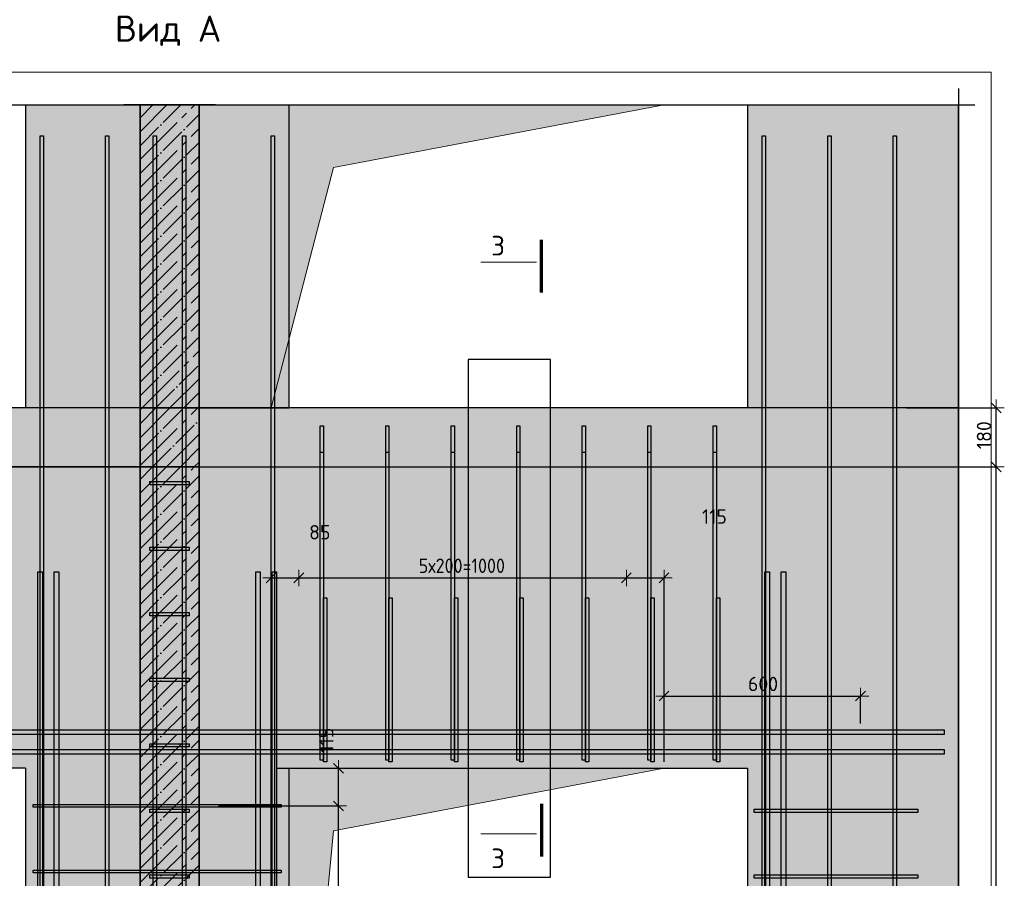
# Model space of a CAD drawing. Header units: millimetres. Extents: x -2995 to 47287, y -2809 to 58122.
# Tile 71 of 143: x 37427 to 40433, y 34427 to 37047. Entities that reach past the tile are written whole.
import ezdxf

# ---------------------------------------------------------------- set-up
doc = ezdxf.new("R2010")
doc.units = ezdxf.units.MM
doc.header["$PDMODE"] = 65
doc.linetypes.add('______11', pattern=[100, 80, -10, 0, -10])
doc.linetypes.add('______5', pattern=[220, 160, -20, 20, -20])
for name, color, linetype, lineweight in [('Standard', 7, 'Continuous', 25), ('Арм.стержн. Арматура края', 96, 'Continuous', 35), ('Арм.стержн. вертикальными 1', 22, 'Continuous', 35), ('Арм.стержн. Доп. арматура', 180, 'Continuous', 35), ('Арм.стержн. Хомут', 240, 'Continuous', 35), ('Размерная линия_ общее', 7, 'Continuous', 13), ('Фундамент (1)', 7, 'Continuous', 35)]:
    doc.layers.add(name, color=color, linetype=linetype, lineweight=lineweight)
doc.styles.add('ISOCPEUR', font='ISOCPEUR')
doc.dimstyles.new('DIMSTYLE_3', dxfattribs={"dimtxt": 44, "dimasz": 50, "dimexe": 0, "dimexo": 0, "dimgap": 22, "dimtad": 2, "dimdec": 0, "dimrnd": 5, "dimzin": 12, "dimdsep": 46, "dimtxsty": 'ISOCPEUR', "dimblk1": 'ALL_ML_STRICH', "dimblk2": 'ALL_ML_STRICH', "dimsah": 1, "dimcen": 0, "dimclrd": 7, "dimclre": 256, "dimclrt": 7, "dimadec": 0, "dimazin": 0, "dimtfac": 1, "dimtdec": 0, "dimtix": 1, "dimtmove": 2, "dimatfit": 3, "dimfxl": 0, "dimtzin": 0, "dimlwd": 0, "dimlwe": -3, "dimarcsym": 0})
doc.dimstyles.new('DIMSTYLE_8', dxfattribs={"dimtxt": 44, "dimasz": 50, "dimexe": 0, "dimexo": 0, "dimgap": 22, "dimtad": 2, "dimdec": 0, "dimrnd": 5, "dimzin": 12, "dimdsep": 46, "dimtxsty": 'ISOCPEUR', "dimblk1": 'ALL_ML_STRICH', "dimblk2": 'ALL_ML_STRICH', "dimsah": 1, "dimcen": 0, "dimclrd": 7, "dimclre": 256, "dimclrt": 7, "dimadec": 0, "dimazin": 0, "dimtfac": 1, "dimtdec": 0, "dimtix": 1, "dimtmove": 2, "dimatfit": 3, "dimfxl": 0, "dimtvp": 1.2, "dimtzin": 0, "dimlwd": 0, "dimlwe": -3, "dimarcsym": 0})

# ---------------------------------------------------------------- blocks, each defined once
blk = doc.blocks.new('ALL_ML_STRICH')
at = {"color": 0, "linetype": 'ByBlock', "lineweight": -2}
for p, q in [((-1, 0), (0.5, 0)), ((-0.3, -0.3), (0.3, 0.3)), ((0, -0.5), (0, 0.5))]:
    blk.add_line(p, q, dxfattribs=at)
blk = doc.blocks.new('*D39')
at = {"layer": 'DEFPOINTS', "color": 7, "linetype": 'Continuous', "lineweight": 13, "transparency": 33554687}
for p in [(40110.2, 35682.5), (40138.8, 32562.5), (40408.1, 32562.5)]:
    blk.add_point(p, dxfattribs=at)
at = {"layer": 'Размерная линия_ общее', "color": 253, "linetype": 'Continuous', "lineweight": -2, "true_color": 0xa0a0a0, "transparency": 33554687}
for p, q in [((40130.2, 35682.5), (40408.1, 35682.5)), ((40158.8, 32562.5), (40408.1, 32562.5))]:
    blk.add_line(p, q, dxfattribs=at)
at = {"layer": 'Размерная линия_ общее', "color": 7, "linetype": 'Continuous', "lineweight": -2, "transparency": 33554687}
blk.add_line((40408.1, 32562.5), (40408.1, 35682.5), dxfattribs=at)
at = {"layer": 'Размерная линия_ общее', "color": 7, "linetype": 'Continuous', "lineweight": 13, "transparency": 33554687, "xscale": 50, "yscale": 50, "zscale": 50}
for p, rotation in [((40408.1, 35682.5), 90), ((40408.1, 32562.5), 270)]:
    blk.add_blockref('ALL_ML_STRICH', p, dxfattribs=dict(at, rotation=rotation))
at = {"layer": 'Размерная линия_ общее', "color": 7, "linetype": 'Continuous', "lineweight": 13, "transparency": 33554687, "insert": (40371.1, 34129.1), "char_height": 44, "width": 176, "attachment_point": 5, "rotation": 90, "style": 'ISOCPEUR'}
blk.add_mtext('\\A1;{3120}', dxfattribs=at)
blk = doc.blocks.new('*D40')
at = {"layer": 'DEFPOINTS', "color": 7, "linetype": 'Continuous', "lineweight": 13, "transparency": 33554687}
for p in [(40114.2, 35862.5), (40110.2, 35682.5), (40408.1, 35682.5)]:
    blk.add_point(p, dxfattribs=at)
at = {"layer": 'Размерная линия_ общее', "color": 253, "linetype": 'Continuous', "lineweight": -2, "true_color": 0xa0a0a0, "transparency": 33554687}
for p, q in [((40134.2, 35862.5), (40408.1, 35862.5)), ((40130.2, 35682.5), (40408.1, 35682.5))]:
    blk.add_line(p, q, dxfattribs=at)
at = {"layer": 'Размерная линия_ общее', "color": 7, "linetype": 'Continuous', "lineweight": -2, "transparency": 33554687}
blk.add_line((40408.1, 35682.5), (40408.1, 35862.5), dxfattribs=at)
at = {"layer": 'Размерная линия_ общее', "color": 7, "linetype": 'Continuous', "lineweight": 13, "transparency": 33554687, "xscale": 50, "yscale": 50, "zscale": 50}
for p, rotation in [((40408.1, 35862.5), 90), ((40408.1, 35682.5), 270)]:
    blk.add_blockref('ALL_ML_STRICH', p, dxfattribs=dict(at, rotation=rotation))
at = {"layer": 'Размерная линия_ общее', "color": 7, "linetype": 'Continuous', "lineweight": 13, "transparency": 33554687, "insert": (40371.1, 35779.1), "char_height": 44, "width": 132, "attachment_point": 5, "rotation": 90, "style": 'ISOCPEUR'}
blk.add_mtext('\\A1;{180}', dxfattribs=at)
blk = doc.blocks.new('*D47')
at = {"layer": 'DEFPOINTS', "color": 7, "linetype": 'Continuous', "lineweight": 13, "transparency": 33554687}
for p in [(38013.9, 34647.5), (38042.1, 32647.5), (38399.9, 32647.5)]:
    blk.add_point(p, dxfattribs=at)
at = {"layer": 'Размерная линия_ общее', "color": 253, "linetype": 'Continuous', "lineweight": -2, "true_color": 0xa0a0a0, "transparency": 33554687}
for p, q in [((38033.9, 34647.5), (38399.9, 34647.5)), ((38062.1, 32647.5), (38399.9, 32647.5))]:
    blk.add_line(p, q, dxfattribs=at)
at = {"layer": 'Размерная линия_ общее', "color": 7, "linetype": 'Continuous', "lineweight": -2, "transparency": 33554687}
blk.add_line((38399.9, 32647.5), (38399.9, 34647.5), dxfattribs=at)
at = {"layer": 'Размерная линия_ общее', "color": 7, "linetype": 'Continuous', "lineweight": 13, "transparency": 33554687, "xscale": 50, "yscale": 50, "zscale": 50}
for p, rotation in [((38399.9, 34647.5), 90), ((38399.9, 32647.5), 270)]:
    blk.add_blockref('ALL_ML_STRICH', p, dxfattribs=dict(at, rotation=rotation))
at = {"layer": 'Размерная линия_ общее', "color": 7, "linetype": 'Continuous', "lineweight": 13, "transparency": 33554687, "insert": (38340.9, 33499.5), "char_height": 44, "width": 2.2, "attachment_point": 1, "rotation": 90, "line_spacing_factor": 0.60241, "style": 'ISOCPEUR'}
blk.add_mtext('\\W0.91;10х200=2000', dxfattribs=at)
blk = doc.blocks.new('*D48')
at = {"layer": 'DEFPOINTS', "color": 7, "linetype": 'Continuous', "lineweight": 13, "transparency": 33554687}
for p in [(38194.2, 34762.5), (38013.9, 34647.5), (38399.9, 34647.5)]:
    blk.add_point(p, dxfattribs=at)
at = {"layer": 'Размерная линия_ общее', "color": 253, "linetype": 'Continuous', "lineweight": -2, "true_color": 0xa0a0a0, "transparency": 33554687}
for p, q in [((38214.2, 34762.5), (38399.9, 34762.5)), ((38033.9, 34647.5), (38399.9, 34647.5))]:
    blk.add_line(p, q, dxfattribs=at)
at = {"layer": 'Размерная линия_ общее', "color": 7, "linetype": 'Continuous', "lineweight": -2, "transparency": 33554687}
blk.add_line((38399.9, 34647.5), (38399.9, 34762.5), dxfattribs=at)
at = {"layer": 'Размерная линия_ общее', "color": 7, "linetype": 'Continuous', "lineweight": 13, "transparency": 33554687, "xscale": 50, "yscale": 50, "zscale": 50}
for p, rotation in [((38399.9, 34762.5), 90), ((38399.9, 34647.5), 270)]:
    blk.add_blockref('ALL_ML_STRICH', p, dxfattribs=dict(at, rotation=rotation))
at = {"layer": 'Размерная линия_ общее', "color": 7, "linetype": 'Continuous', "lineweight": 13, "transparency": 33554687, "insert": (38362.7, 34848.3), "char_height": 44, "width": 132, "attachment_point": 5, "rotation": 90, "style": 'ISOCPEUR'}
blk.add_mtext('\\A1;{115}', dxfattribs=at)
blk = doc.blocks.new('*D55')
at = {"layer": 'DEFPOINTS', "color": 7, "linetype": 'Continuous', "lineweight": 13, "transparency": 33554687}
for p in [(38194.2, 35343.6), (38279.2, 35332.5), (38194.2, 34762.5)]:
    blk.add_point(p, dxfattribs=at)
at = {"layer": 'Размерная линия_ общее', "color": 253, "linetype": 'Continuous', "lineweight": -2, "true_color": 0xa0a0a0, "transparency": 33554687}
for p, q in [((38194.2, 34782.5), (38194.2, 35343.6)), ((38279.2, 35343.6), (38279.2, 35343.6))]:
    blk.add_line(p, q, dxfattribs=at)
at = {"layer": 'Размерная линия_ общее', "color": 7, "linetype": 'Continuous', "lineweight": -2, "transparency": 33554687}
blk.add_line((38194.2, 35343.6), (38279.2, 35343.6), dxfattribs=at)
at = {"layer": 'Размерная линия_ общее', "color": 7, "linetype": 'Continuous', "lineweight": 13, "transparency": 33554687, "xscale": 50, "yscale": 50, "zscale": 50, "rotation": 180}
blk.add_blockref('ALL_ML_STRICH', (38194.2, 35343.6), dxfattribs=at)
at = {"layer": 'Размерная линия_ общее', "color": 7, "linetype": 'Continuous', "lineweight": 13, "transparency": 33554687, "xscale": 50, "yscale": 50, "zscale": 50}
blk.add_blockref('ALL_ML_STRICH', (38279.2, 35343.6), dxfattribs=at)
at = {"layer": 'Размерная линия_ общее', "color": 7, "linetype": 'Continuous', "lineweight": 13, "transparency": 33554687, "insert": (38343, 35482.8), "char_height": 44, "width": 88, "attachment_point": 5, "style": 'ISOCPEUR'}
blk.add_mtext('\\A1;{85}', dxfattribs=at)
blk = doc.blocks.new('*D56')
at = {"layer": 'DEFPOINTS', "color": 7, "linetype": 'Continuous', "lineweight": 13, "transparency": 33554687}
for p in [(38279.2, 35343.6), (38279.2, 35332.5), (39279.2, 35353.3)]:
    blk.add_point(p, dxfattribs=at)
at = {"layer": 'Размерная линия_ общее', "color": 253, "linetype": 'Continuous', "lineweight": -2, "true_color": 0xa0a0a0, "transparency": 33554687}
for p, q in [((38279.2, 35343.6), (38279.2, 35343.6)), ((39279.2, 35343.6), (39279.2, 35343.6))]:
    blk.add_line(p, q, dxfattribs=at)
at = {"layer": 'Размерная линия_ общее', "color": 7, "linetype": 'Continuous', "lineweight": -2, "transparency": 33554687}
blk.add_line((38279.2, 35343.6), (39279.2, 35343.6), dxfattribs=at)
at = {"layer": 'Размерная линия_ общее', "color": 7, "linetype": 'Continuous', "lineweight": 13, "transparency": 33554687, "xscale": 50, "yscale": 50, "zscale": 50, "rotation": 180}
blk.add_blockref('ALL_ML_STRICH', (38279.2, 35343.6), dxfattribs=at)
at = {"layer": 'Размерная линия_ общее', "color": 7, "linetype": 'Continuous', "lineweight": 13, "transparency": 33554687, "xscale": 50, "yscale": 50, "zscale": 50}
blk.add_blockref('ALL_ML_STRICH', (39279.2, 35343.6), dxfattribs=at)
at = {"layer": 'Размерная линия_ общее', "color": 7, "linetype": 'Continuous', "lineweight": 13, "transparency": 33554687, "insert": (38645.2, 35402.6), "char_height": 44, "width": 2.2, "attachment_point": 1, "line_spacing_factor": 0.60241, "style": 'ISOCPEUR'}
blk.add_mtext('\\W0.91;5х200=1000', dxfattribs=at)
blk = doc.blocks.new('*D57')
at = {"layer": 'DEFPOINTS', "color": 7, "linetype": 'Continuous', "lineweight": 13, "transparency": 33554687}
for p in [(39279.2, 35353.3), (39279.2, 35343.6), (39394.2, 34762.5)]:
    blk.add_point(p, dxfattribs=at)
at = {"layer": 'Размерная линия_ общее', "color": 253, "linetype": 'Continuous', "lineweight": -2, "true_color": 0xa0a0a0, "transparency": 33554687}
for p, q in [((39279.2, 35343.6), (39279.2, 35343.6)), ((39394.2, 34782.5), (39394.2, 35343.6))]:
    blk.add_line(p, q, dxfattribs=at)
at = {"layer": 'Размерная линия_ общее', "color": 7, "linetype": 'Continuous', "lineweight": -2, "transparency": 33554687}
blk.add_line((39279.2, 35343.6), (39394.2, 35343.6), dxfattribs=at)
at = {"layer": 'Размерная линия_ общее', "color": 7, "linetype": 'Continuous', "lineweight": 13, "transparency": 33554687, "xscale": 50, "yscale": 50, "zscale": 50, "rotation": 180}
blk.add_blockref('ALL_ML_STRICH', (39279.2, 35343.6), dxfattribs=at)
at = {"layer": 'Размерная линия_ общее', "color": 7, "linetype": 'Continuous', "lineweight": 13, "transparency": 33554687, "xscale": 50, "yscale": 50, "zscale": 50}
blk.add_blockref('ALL_ML_STRICH', (39394.2, 35343.6), dxfattribs=at)
at = {"layer": 'Размерная линия_ общее', "color": 7, "linetype": 'Continuous', "lineweight": 13, "transparency": 33554687, "insert": (39547.9, 35530.6), "char_height": 44, "width": 132, "attachment_point": 5, "style": 'ISOCPEUR'}
blk.add_mtext('\\A1;{115}', dxfattribs=at)
blk = doc.blocks.new('*D59')
at = {"layer": 'DEFPOINTS', "color": 7, "linetype": 'Continuous', "lineweight": 13, "transparency": 33554687}
for p in [(39394.2, 34982.9), (39994.2, 34879.5), (39394.2, 34762.5)]:
    blk.add_point(p, dxfattribs=at)
at = {"layer": 'Размерная линия_ общее', "color": 253, "linetype": 'Continuous', "lineweight": -2, "true_color": 0xa0a0a0, "transparency": 33554687}
for p, q in [((39394.2, 34782.5), (39394.2, 34982.9)), ((39994.2, 34899.5), (39994.2, 34982.9))]:
    blk.add_line(p, q, dxfattribs=at)
at = {"layer": 'Размерная линия_ общее', "color": 7, "linetype": 'Continuous', "lineweight": -2, "transparency": 33554687}
blk.add_line((39394.2, 34982.9), (39994.2, 34982.9), dxfattribs=at)
at = {"layer": 'Размерная линия_ общее', "color": 7, "linetype": 'Continuous', "lineweight": 13, "transparency": 33554687, "xscale": 50, "yscale": 50, "zscale": 50, "rotation": 180}
blk.add_blockref('ALL_ML_STRICH', (39394.2, 34982.9), dxfattribs=at)
at = {"layer": 'Размерная линия_ общее', "color": 7, "linetype": 'Continuous', "lineweight": 13, "transparency": 33554687, "xscale": 50, "yscale": 50, "zscale": 50}
blk.add_blockref('ALL_ML_STRICH', (39994.2, 34982.9), dxfattribs=at)
at = {"layer": 'Размерная линия_ общее', "color": 7, "linetype": 'Continuous', "lineweight": 13, "transparency": 33554687, "insert": (39696.4, 35019.9), "char_height": 44, "width": 132, "attachment_point": 5, "style": 'ISOCPEUR'}
blk.add_mtext('\\A1;{600}', dxfattribs=at)

msp = doc.modelspace()

# ---------------------------------------------------------------- hatches: boundary and pattern name
at = {"linetype": 'Continuous', "lineweight": 13, "transparency": 33554687}
for points in [[(38249.2, 36786.8), (37974.2, 36786.8), (37974.2, 35862.5), (38249.2, 35862.5)], [(39649.2, 35862.5), (40293.5, 35862.5), (40293.5, 36786.8), (39649.2, 36786.8)], [(36194.2, 35682.5), (37794.2, 35682.5), (37794.2, 35862.5), (36194.2, 35862.5)], [(37974.2, 35682.5), (40293.5, 35682.5), (40293.5, 35862.5), (37974.2, 35862.5)]]:
    msp.add_hatch(color=7, dxfattribs=at).paths.add_polyline_path(points)
at = {"linetype": 'Continuous', "lineweight": -3, "transparency": 33554687}
msp.add_hatch(color=9, dxfattribs=at).paths.add_polyline_path([(37794.2, 35682.5), (37974.2, 35682.5), (37974.2, 35862.5), (37794.2, 35862.5)])
at = {"linetype": 'Continuous', "lineweight": 13, "transparency": 33554687}
h = msp.add_hatch(color=7, dxfattribs=at)
h.paths.add_polyline_path([(38249.2, 34762.5), (39649.2, 34762.5), (39649.2, 32562.5), (40293.5, 32562.5), (40293.5, 35682.5), (37974.2, 35682.5), (37974.2, 32562.5), (38249.2, 32562.5)])
h.paths.add_polyline_path([(38069.2, 33732.5), (38069.1, 33730.4), (38068.7, 33728.4), (38068.2, 33726.4), (38067.4, 33724.4), (38066.5, 33722.5), (38065.3, 33720.8), (38064, 33719.2), (38062.5, 33717.7), (38060.9, 33716.4), (38059.2, 33715.2), (38057.3, 33714.3), (38055.3, 33713.5), (38053.3, 33713), (38051.3, 33712.6), (38049.2, 33712.5), (38047.1, 33712.6), (38045, 33713), (38043, 33713.5), (38041, 33714.3), (38039.2, 33715.2), (38037.4, 33716.4), (38035.8, 33717.7), (38034.3, 33719.2), (38033, 33720.8), (38031.8, 33722.5), (38030.9, 33724.4), (38030.1, 33726.4), (38029.6, 33728.4), (38029.3, 33730.4), (38029.2, 33732.5), (38029.3, 33734.6), (38029.6, 33736.7), (38030.1, 33738.7), (38030.9, 33740.7), (38031.8, 33742.5), (38033, 33744.3), (38034.3, 33745.9), (38035.8, 33747.4), (38037.4, 33748.7), (38039.2, 33749.9), (38041, 33750.8), (38043, 33751.6), (38045, 33752.1), (38047.1, 33752.4), (38049.2, 33752.5), (38051.3, 33752.4), (38053.3, 33752.1), (38055.3, 33751.6), (38057.3, 33750.8), (38059.2, 33749.9), (38060.9, 33748.7), (38062.5, 33747.4), (38064, 33745.9), (38065.3, 33744.3), (38066.5, 33742.5), (38067.4, 33740.7), (38068.2, 33738.7), (38068.7, 33736.7), (38069.1, 33734.6)], flags=16)
at = {"layer": 'Standard', "linetype": 'Continuous', "lineweight": 13, "transparency": 33554687}
msp.add_hatch(color=7, dxfattribs=at).paths.add_polyline_path([(37444.2, 35862.5), (37794.2, 35862.5), (37794.2, 36786.8), (37444.2, 36786.8)])
at = {"layer": 'Standard', "linetype": 'Continuous', "lineweight": -3, "true_color": 0xc7c7c7, "transparency": 33554687}
for points in [[(37794.2, 35862.5), (37974.2, 35862.5), (37974.2, 36786.8), (37794.2, 36786.8)], [(37974.2, 32562.5), (37974.2, 35682.5), (37794.2, 35682.5), (37794.2, 32562.5)]]:
    msp.add_hatch(color=9, dxfattribs=at).paths.add_polyline_path(points)
at = {"layer": 'Standard', "linetype": 'Continuous', "lineweight": 13, "transparency": 33554687}
h = msp.add_hatch(color=7, dxfattribs=at)
h.paths.add_polyline_path([(36544.2, 34762.5), (37444.2, 34762.5), (37444.2, 32562.5), (37794.2, 32562.5), (37794.2, 35682.5), (36194.2, 35682.5), (36194.2, 32562.5), (36544.2, 32562.5)])
h.paths.add_polyline_path([(37664.2, 33732.5), (37664.1, 33730.4), (37663.7, 33728.4), (37663.2, 33726.4), (37662.4, 33724.4), (37661.5, 33722.5), (37660.3, 33720.8), (37659, 33719.2), (37657.5, 33717.7), (37655.9, 33716.4), (37654.2, 33715.2), (37652.3, 33714.3), (37650.3, 33713.5), (37648.3, 33713), (37646.3, 33712.6), (37644.2, 33712.5), (37642.1, 33712.6), (37640, 33713), (37638, 33713.5), (37636, 33714.3), (37634.2, 33715.2), (37632.4, 33716.4), (37630.8, 33717.7), (37629.3, 33719.2), (37628, 33720.8), (37626.8, 33722.5), (37625.9, 33724.4), (37625.1, 33726.4), (37624.6, 33728.4), (37624.3, 33730.4), (37624.2, 33732.5), (37624.3, 33734.6), (37624.6, 33736.7), (37625.1, 33738.7), (37625.9, 33740.7), (37626.8, 33742.5), (37628, 33744.3), (37629.3, 33745.9), (37630.8, 33747.4), (37632.4, 33748.7), (37634.2, 33749.9), (37636, 33750.8), (37638, 33751.6), (37640, 33752.1), (37642.1, 33752.4), (37644.2, 33752.5), (37646.3, 33752.4), (37648.3, 33752.1), (37650.3, 33751.6), (37652.3, 33750.8), (37654.2, 33749.9), (37655.9, 33748.7), (37657.5, 33747.4), (37659, 33745.9), (37660.3, 33744.3), (37661.5, 33742.5), (37662.4, 33740.7), (37663.2, 33738.7), (37663.7, 33736.7), (37664.1, 33734.6)], flags=16)
at = {"layer": 'Фундамент (1)', "linetype": 'Continuous', "lineweight": 13, "true_color": 0x2d2d2d, "transparency": 33554687}
for points in [[(38385.1, 36595.9), (39394.2, 36786.8), (38194.2, 36786.8), (38194.2, 35862.5)], [(38385.1, 34571.6), (39394.2, 34762.5), (38194.2, 34762.5), (38194.2, 32562.5)]]:
    msp.add_hatch(color=250, dxfattribs=at).paths.add_polyline_path(points)

# ---------------------------------------------------------------- linework, layer by layer
at = {"color": 7, "linetype": 'Continuous', "lineweight": 25, "transparency": 33554687}
for p, q in [((40293.5, 36836.8), (40293.5, 35812.5)), ((37924.2, 36786.8), (38299.2, 36786.8)), ((38249.2, 35862.5), (38249.2, 36786.8)), ((39599.2, 36786.8), (40343.5, 36786.8)), ((39649.2, 36786.8), (39649.2, 35862.5)), ((40293.5, 35912.5), (40293.5, 35632.5)), ((37444.2, 35862.5), (36544.2, 35862.5)), ((37794.2, 35862.5), (37444.2, 35862.5)), ((37974.2, 35862.5), (37794.2, 35862.5)), ((37974.2, 35862.5), (38249.2, 35862.5)), ((38249.2, 35862.5), (37974.2, 35862.5)), ((39649.2, 35862.5), (38249.2, 35862.5)), ((40293.5, 35862.5), (39649.2, 35862.5)), ((40293.5, 35862.5), (39649.2, 35862.5)), ((40293.5, 35732.5), (40293.5, 32512.5)), ((36194.2, 35682.5), (37794.2, 35682.5)), ((37794.2, 35682.5), (37974.2, 35682.5)), ((37974.2, 35682.5), (40293.5, 35682.5)), ((37974.2, 35682.5), (40293.5, 35682.5)), ((38249.2, 32562.5), (38249.2, 34762.5)), ((38249.2, 34762.5), (39649.2, 34762.5)), ((39649.2, 34762.5), (39649.2, 32562.5))]:
    msp.add_line(p, q, dxfattribs=at)
at = {"color": 52, "linetype": 'Continuous', "lineweight": -3, "transparency": 33554687}
for p, q in [((35755.8, 36786.8), (40293.5, 36786.8)), ((35755.8, 36786.8), (40293.5, 36786.8)), ((40293.5, 36786.8), (40293.5, 32217.3)), ((40293.5, 32217.3), (40293.5, 36786.8)), ((39047.6, 36010.2), (38795.6, 36010.2)), ((38795.6, 36010.2), (38795.6, 34430.2)), ((39047.6, 36010.2), (38795.6, 36010.2)), ((38795.6, 36010.2), (38795.6, 34430.2)), ((39047.6, 34430.2), (39047.6, 36010.2)), ((39047.6, 34430.2), (39047.6, 36010.2)), ((38795.6, 34430.2), (39047.6, 34430.2)), ((38795.6, 34430.2), (39047.6, 34430.2))]:
    msp.add_line(p, q, dxfattribs=at)
at = {"color": 253, "linetype": '______11', "lineweight": -3, "true_color": 0xababab, "transparency": 33554687}
for p, q in [((37794.2, 35813.9), (37842.8, 35862.5)), ((37794.2, 35729), (37927.7, 35862.5)), ((37832.5, 35682.5), (37974.2, 35824.2)), ((37917.4, 35682.5), (37974.2, 35739.3))]:
    msp.add_line(p, q, dxfattribs=at)
at = {"color": 253, "linetype": '______5', "lineweight": -3, "true_color": 0xababab, "transparency": 33554687}
for p, q in [((37794.2, 35856.3), (37800.4, 35862.5)), ((37794.2, 35771.4), (37885.3, 35862.5)), ((37794.2, 35686.6), (37970.1, 35862.5)), ((37875, 35682.5), (37974.2, 35781.7)), ((37959.8, 35682.5), (37974.2, 35696.9))]:
    msp.add_line(p, q, dxfattribs=at)
at = {"color": 7, "linetype": 'Continuous', "lineweight": 35, "transparency": 33554687}
for p, q in [((37794.2, 35862.5), (37794.2, 35682.5)), ((37974.2, 35682.5), (37974.2, 35862.5))]:
    msp.add_line(p, q, dxfattribs=at)
at = {"layer": 'Standard', "color": 7, "linetype": 'Continuous', "lineweight": 25, "transparency": 33554687}
for p, q in [((37394.2, 36786.8), (37844.2, 36786.8)), ((37444.2, 36786.8), (37444.2, 35862.5)), ((38024.2, 36786.8), (37744.2, 36786.8)), ((37794.2, 35862.5), (37444.2, 35862.5)), ((37794.2, 35862.5), (37974.2, 35862.5)), ((37794.2, 35682.5), (36194.2, 35682.5)), ((37974.2, 35682.5), (37794.2, 35682.5)), ((37444.2, 34762.5), (36544.2, 34762.5)), ((37444.2, 34762.5), (37444.2, 32562.5))]:
    msp.add_line(p, q, dxfattribs=at)
at = {"layer": 'Standard', "color": 253, "linetype": '______11', "lineweight": -3, "true_color": 0xababab, "transparency": 33554687}
for p, q in [((37794.2, 36662.4), (37918.6, 36786.8)), ((37794.2, 36747.2), (37833.7, 36786.8)), ((37794.2, 36577.5), (37974.2, 36757.5)), ((37794.2, 36492.7), (37974.2, 36672.7)), ((37794.2, 36407.8), (37974.2, 36587.8)), ((37794.2, 36323), (37974.2, 36503)), ((37794.2, 36238.1), (37974.2, 36418.1)), ((37794.2, 36153.3), (37974.2, 36333.3)), ((37794.2, 36068.4), (37974.2, 36248.4)), ((37794.2, 35983.6), (37974.2, 36163.6)), ((37794.2, 35898.7), (37974.2, 36078.7)), ((37842.8, 35862.5), (37974.2, 35993.9)), ((37927.7, 35862.5), (37974.2, 35909)), ((37794.2, 35559.3), (37917.4, 35682.5)), ((37794.2, 35644.2), (37832.5, 35682.5)), ((37794.2, 35474.5), (37974.2, 35654.5)), ((37794.2, 35389.6), (37974.2, 35569.6)), ((37794.2, 35304.7), (37974.2, 35484.7)), ((37794.2, 35219.9), (37974.2, 35399.9)), ((37794.2, 35135), (37974.2, 35315)), ((37794.2, 35050.2), (37974.2, 35230.2)), ((37794.2, 34965.3), (37974.2, 35145.3)), ((37794.2, 34880.5), (37974.2, 35060.5)), ((37794.2, 34795.6), (37974.2, 34975.6)), ((37794.2, 34710.8), (37974.2, 34890.8)), ((37794.2, 34625.9), (37974.2, 34805.9)), ((37794.2, 34541.1), (37974.2, 34721.1)), ((37794.2, 34456.2), (37974.2, 34636.2)), ((37794.2, 34371.4), (37974.2, 34551.4)), ((37794.2, 34286.5), (37974.2, 34466.5))]:
    msp.add_line(p, q, dxfattribs=at)
at = {"layer": 'Standard', "color": 253, "linetype": '______5', "lineweight": -3, "true_color": 0xababab, "transparency": 33554687}
for p, q in [((37794.2, 36620), (37961, 36786.8)), ((37794.2, 36704.8), (37876.2, 36786.8)), ((37794.2, 36535.1), (37974.2, 36715.1)), ((37794.2, 36450.3), (37974.2, 36630.3)), ((37794.2, 36365.4), (37974.2, 36545.4)), ((37794.2, 36280.6), (37974.2, 36460.6)), ((37794.2, 36195.7), (37974.2, 36375.7)), ((37794.2, 36110.8), (37974.2, 36290.8)), ((37794.2, 36026), (37974.2, 36206)), ((37794.2, 35941.1), (37974.2, 36121.1)), ((37800.4, 35862.5), (37974.2, 36036.3)), ((37885.3, 35862.5), (37974.2, 35951.4)), ((37970.1, 35862.5), (37974.2, 35866.6)), ((37794.2, 35516.9), (37959.8, 35682.5)), ((37794.2, 35601.7), (37875, 35682.5)), ((37794.2, 35432), (37974.2, 35612)), ((37794.2, 35347.2), (37974.2, 35527.2)), ((37794.2, 35262.3), (37974.2, 35442.3)), ((37794.2, 35177.5), (37974.2, 35357.5)), ((37794.2, 35092.6), (37974.2, 35272.6)), ((37794.2, 35007.8), (37974.2, 35187.8)), ((37794.2, 34922.9), (37974.2, 35102.9)), ((37794.2, 34838.1), (37974.2, 35018.1)), ((37794.2, 34753.2), (37974.2, 34933.2)), ((37794.2, 34668.3), (37974.2, 34848.3)), ((37794.2, 34583.5), (37974.2, 34763.5)), ((37794.2, 34498.6), (37974.2, 34678.6)), ((37794.2, 34413.8), (37974.2, 34593.8)), ((37794.2, 34328.9), (37974.2, 34508.9))]:
    msp.add_line(p, q, dxfattribs=at)
at = {"layer": 'Standard', "color": 7, "linetype": 'Continuous', "lineweight": 35, "transparency": 33554687}
for p, q in [((37794.2, 36786.8), (37794.2, 35862.5)), ((37974.2, 35862.5), (37974.2, 36786.8)), ((37794.2, 35682.5), (37794.2, 32562.5)), ((37974.2, 32562.5), (37974.2, 35682.5))]:
    msp.add_line(p, q, dxfattribs=at)
at = {"layer": 'Standard', "color": 7, "linetype": 'Continuous', "lineweight": 70, "transparency": 33554687}
for p, q in [((39020.3, 36214.5), (39020.3, 36375.3)), ((39020.3, 34654.5), (39020.3, 34493.7))]:
    msp.add_line(p, q, dxfattribs=at)
at = {"layer": 'Standard', "color": 7, "linetype": 'Continuous', "lineweight": 13, "transparency": 33554687}
for p, q in [((39004.3, 36306.7), (38834.7, 36306.7)), ((39004.3, 34562.2), (38834.7, 34562.2))]:
    msp.add_line(p, q, dxfattribs=at)
for points in [[(35655.8, 32117.3), (40393.5, 32117.3), (40393.5, 36886.8), (35655.8, 36886.8), (35655.8, 32117.3)], [(38194.2, 35862.5), (38385.1, 36595.9), (39394.2, 36786.8)], [(38194.2, 32562.5), (38385.1, 34571.6), (39394.2, 34762.5)]]:
    msp.add_lwpolyline(points, dxfattribs=at)
at = {"layer": 'Арм.стержн. Арматура края', "color": 4, "linetype": 'Continuous', "lineweight": 25, "transparency": 33554687}
for points in [[(37824.2, 35637.5), (37944.2, 35637.5), (37944.2, 35627.5), (37824.2, 35627.5), (37824.2, 35637.5)], [(37824.2, 35437.5), (37944.2, 35437.5), (37944.2, 35427.5), (37824.2, 35427.5), (37824.2, 35437.5)], [(38354.2, 34782.5), (38354.2, 35282.5), (38364.2, 35282.5), (38364.2, 34782.5), (38354.2, 34782.5)], [(38554.2, 34782.5), (38554.2, 35282.5), (38564.2, 35282.5), (38564.2, 34782.5), (38554.2, 34782.5)], [(38754.2, 34782.5), (38754.2, 35282.5), (38764.2, 35282.5), (38764.2, 34782.5), (38754.2, 34782.5)], [(38954.2, 34782.5), (38954.2, 35282.5), (38964.2, 35282.5), (38964.2, 34782.5), (38954.2, 34782.5)], [(39154.2, 34782.5), (39154.2, 35282.5), (39164.2, 35282.5), (39164.2, 34782.5), (39154.2, 34782.5)], [(39354.2, 34782.5), (39354.2, 35282.5), (39364.2, 35282.5), (39364.2, 34782.5), (39354.2, 34782.5)], [(39554.2, 34782.5), (39554.2, 35282.5), (39564.2, 35282.5), (39564.2, 34782.5), (39554.2, 34782.5)], [(37824.2, 35237.5), (37944.2, 35237.5), (37944.2, 35227.5), (37824.2, 35227.5), (37824.2, 35237.5)], [(37824.2, 35037.5), (37944.2, 35037.5), (37944.2, 35027.5), (37824.2, 35027.5), (37824.2, 35037.5)], [(37824.2, 34837.5), (37944.2, 34837.5), (37944.2, 34827.5), (37824.2, 34827.5), (37824.2, 34837.5)], [(37824.2, 34637.5), (37944.2, 34637.5), (37944.2, 34627.5), (37824.2, 34627.5), (37824.2, 34637.5)], [(39669.2, 34637.5), (40169.2, 34637.5), (40169.2, 34627.5), (39669.2, 34627.5), (39669.2, 34637.5)], [(37824.2, 34437.5), (37944.2, 34437.5), (37944.2, 34427.5), (37824.2, 34427.5), (37824.2, 34437.5)], [(39669.2, 34437.5), (40169.2, 34437.5), (40169.2, 34427.5), (39669.2, 34427.5), (39669.2, 34437.5)]]:
    msp.add_lwpolyline(points, dxfattribs=at)
at = {"layer": 'Арм.стержн. вертикальными 1', "color": 4, "linetype": 'Continuous', "lineweight": 25, "transparency": 33554687}
for points in [[(37489.2, 32562.5), (37489.2, 36692.5), (37499.2, 36692.5), (37499.2, 32562.5), (37489.2, 32562.5)], [(37489.2, 32562.5), (37489.2, 36692.5), (37499.2, 36692.5), (37499.2, 32562.5), (37489.2, 32562.5)], [(37689.1, 32562.5), (37689.1, 36692.5), (37699.1, 36692.5), (37699.1, 32562.5), (37689.1, 32562.5)], [(37689.1, 32562.5), (37689.1, 36692.5), (37699.1, 36692.5), (37699.1, 32562.5), (37689.1, 32562.5)], [(37834.1, 32562.5), (37834.1, 36692.5), (37844.1, 36692.5), (37844.1, 32562.5), (37834.1, 32562.5)], [(37834.1, 32562.5), (37834.1, 36692.5), (37844.1, 36692.5), (37844.1, 32562.5), (37834.1, 32562.5)], [(37834.1, 32562.5), (37834.1, 36692.5), (37844.1, 36692.5), (37844.1, 32562.5), (37834.1, 32562.5)], [(37923.7, 32562.5), (37923.7, 36692.5), (37933.7, 36692.5), (37933.7, 32562.5), (37923.7, 32562.5)], [(37923.7, 32562.5), (37923.7, 36692.5), (37933.7, 36692.5), (37933.7, 32562.5), (37923.7, 32562.5)], [(37923.7, 32562.5), (37923.7, 36692.5), (37933.7, 36692.5), (37933.7, 32562.5), (37923.7, 32562.5)], [(38194.2, 32562.5), (38194.2, 36692.5), (38204.2, 36692.5), (38204.2, 32562.5), (38194.2, 32562.5)], [(38194.2, 32562.5), (38194.2, 36692.5), (38204.2, 36692.5), (38204.2, 32562.5), (38194.2, 32562.5)], [(39694.2, 32562.5), (39694.2, 36692.5), (39704.2, 36692.5), (39704.2, 32562.5), (39694.2, 32562.5)], [(39694.2, 32562.5), (39694.2, 36692.5), (39704.2, 36692.5), (39704.2, 32562.5), (39694.2, 32562.5)], [(39894.2, 32562.5), (39894.2, 36692.5), (39904.2, 36692.5), (39904.2, 32562.5), (39894.2, 32562.5)], [(39894.2, 32562.5), (39894.2, 36692.5), (39904.2, 36692.5), (39904.2, 32562.5), (39894.2, 32562.5)], [(40094.2, 32562.5), (40094.2, 36692.5), (40104.2, 36692.5), (40104.2, 32562.5), (40094.2, 32562.5)], [(40094.2, 32562.5), (40094.2, 36692.5), (40104.2, 36692.5), (40104.2, 32562.5), (40094.2, 32562.5)], [(38344.2, 34787.5), (38344.2, 35807.5), (38354.2, 35807.5), (38354.2, 34787.5), (38344.2, 34787.5)], [(38544.2, 34787.5), (38544.2, 35807.5), (38554.2, 35807.5), (38554.2, 34787.5), (38544.2, 34787.5)], [(38744.2, 34787.5), (38744.2, 35807.5), (38754.2, 35807.5), (38754.2, 34787.5), (38744.2, 34787.5)], [(38944.2, 34787.5), (38944.2, 35807.5), (38954.2, 35807.5), (38954.2, 34787.5), (38944.2, 34787.5)], [(39144.2, 34787.5), (39144.2, 35807.5), (39154.2, 35807.5), (39154.2, 34787.5), (39144.2, 34787.5)], [(39344.2, 34787.5), (39344.2, 35807.5), (39354.2, 35807.5), (39354.2, 34787.5), (39344.2, 34787.5)], [(39544.2, 34787.5), (39544.2, 35807.5), (39554.2, 35807.5), (39554.2, 34787.5), (39544.2, 34787.5)], [(38344.2, 34787.5), (38344.2, 35727.5), (38354.2, 35727.5), (38354.2, 34787.5), (38344.2, 34787.5)], [(38544.2, 34787.5), (38544.2, 35727.5), (38554.2, 35727.5), (38554.2, 34787.5), (38544.2, 34787.5)], [(38744.2, 34787.5), (38744.2, 35727.5), (38754.2, 35727.5), (38754.2, 34787.5), (38744.2, 34787.5)], [(38944.2, 34787.5), (38944.2, 35727.5), (38954.2, 35727.5), (38954.2, 34787.5), (38944.2, 34787.5)], [(39144.2, 34787.5), (39144.2, 35727.5), (39154.2, 35727.5), (39154.2, 34787.5), (39144.2, 34787.5)], [(39344.2, 34787.5), (39344.2, 35727.5), (39354.2, 35727.5), (39354.2, 34787.5), (39344.2, 34787.5)], [(39544.2, 34787.5), (39544.2, 35727.5), (39554.2, 35727.5), (39554.2, 34787.5), (39544.2, 34787.5)]]:
    msp.add_lwpolyline(points, dxfattribs=at)
at = {"layer": 'Арм.стержн. Доп. арматура', "color": 7, "linetype": 'Continuous', "lineweight": 25, "transparency": 33554687}
for points in [[(37482.2, 32562.5), (37482.2, 35362.5), (37496.2, 35362.5), (37496.2, 32562.5), (37482.2, 32562.5)], [(37482.2, 32562.5), (37482.2, 35362.5), (37496.2, 35362.5), (37496.2, 32562.5), (37482.2, 32562.5)], [(37532.2, 32562.5), (37532.2, 35362.5), (37546.2, 35362.5), (37546.2, 32562.5), (37532.2, 32562.5)], [(37532.2, 32562.5), (37532.2, 35362.5), (37546.2, 35362.5), (37546.2, 32562.5), (37532.2, 32562.5)], [(38147.2, 32562.5), (38147.2, 35362.5), (38161.2, 35362.5), (38161.2, 32562.5), (38147.2, 32562.5)], [(38147.2, 32562.5), (38147.2, 35362.5), (38161.2, 35362.5), (38161.2, 32562.5), (38147.2, 32562.5)], [(38197.2, 32562.5), (38197.2, 35362.5), (38211.2, 35362.5), (38211.2, 32562.5), (38197.2, 32562.5)], [(38197.2, 32562.5), (38197.2, 35362.5), (38211.2, 35362.5), (38211.2, 32562.5), (38197.2, 32562.5)], [(39702.2, 32562.5), (39702.2, 35362.5), (39716.2, 35362.5), (39716.2, 32562.5), (39702.2, 32562.5)], [(39702.2, 32562.5), (39702.2, 35362.5), (39716.2, 35362.5), (39716.2, 32562.5), (39702.2, 32562.5)], [(39752.2, 32562.5), (39752.2, 35362.5), (39766.2, 35362.5), (39766.2, 32562.5), (39752.2, 32562.5)], [(39752.2, 32562.5), (39752.2, 35362.5), (39766.2, 35362.5), (39766.2, 32562.5), (39752.2, 32562.5)], [(40249.2, 34865.5), (36044.2, 34865.5), (36044.2, 34879.5), (40249.2, 34879.5), (40249.2, 34865.5)], [(40249.2, 34865.5), (36044.2, 34865.5), (36044.2, 34879.5), (40249.2, 34879.5), (40249.2, 34865.5)], [(40249.2, 34805.5), (36044.2, 34805.5), (36044.2, 34819.5), (40249.2, 34819.5), (40249.2, 34805.5)], [(40249.2, 34805.5), (36044.2, 34805.5), (36044.2, 34819.5), (40249.2, 34819.5), (40249.2, 34805.5)]]:
    msp.add_lwpolyline(points, dxfattribs=at)
at = {"layer": 'Арм.стержн. Хомут', "color": 40, "linetype": 'Continuous', "lineweight": 25, "transparency": 33554687}
for points in [[(38225.2, 34643.5), (37468.2, 34643.5), (37468.2, 34651.5), (38225.2, 34651.5), (38225.2, 34643.5)], [(38225.2, 34443.5), (37468.2, 34443.5), (37468.2, 34451.5), (38225.2, 34451.5), (38225.2, 34443.5)]]:
    msp.add_lwpolyline(points, dxfattribs=at)

# ---------------------------------------------------------------- texts
at = {"layer": 'Standard', "color": 7, "linetype": 'Continuous', "lineweight": 13, "transparency": 33554687, "attachment_point": 7, "style": 'ISOCPEUR'}
for s, insert, char_height, width in [('\\A1;{\\fISOCPEUR|i0|b0;\\H80.000000;\\W1.000000;\\C7;Вид А}\\P', (37717.2, 36967), 80, 333.949), ('\\A1;{\\fISOCPEUR|i0|b0;\\H60.000000;\\W1.000000;\\C7;3}\\P', (38866.4, 36327.3), 60, 65.333), ('\\A1;{\\fISOCPEUR|i0|b0;\\H60.000000;\\W1.000000;\\C7;3}\\P', (38866.4, 34457.6), 60, 65.333)]:
    msp.add_mtext(s, dxfattribs=dict(at, insert=insert, char_height=char_height, width=width))

# ---------------------------------------------------------------- dimensions: what is measured, and where the dimension line sits
at = {"layer": 'Размерная линия_ общее', "color": 7, "linetype": 'Continuous', "lineweight": 13, "transparency": 33554687}
for base, p1, p2, dimstyle, picture, middle in [((40408.1, 35862.5), (40130.2, 35682.5), (40134.2, 35862.5), 'DIMSTYLE_3', '*D40', (40371.1, 35779.1)), ((40408.1, 35682.5), (40158.8, 32562.5), (40130.2, 35682.5), 'DIMSTYLE_3', '*D39', (40371.1, 34129.1)), ((38399.9, 34762.5), (38033.9, 34647.5), (38214.2, 34762.5), 'DIMSTYLE_8', '*D48', (38362.7, 34848.3))]:
    dim = msp.add_linear_dim(base=base, p1=p1, p2=p2, angle=90, dimstyle=dimstyle, override={"dimpost": '<>', "dimclrd": 7, "dimclre": 253, "dimclrt": 7, "dimlwd": 0, "dimlwe": 65533}, dxfattribs=at)
    dim.commit()
    dim.dimension.update_dxf_attribs({"geometry": picture, "text_midpoint": middle, "dimtype": 160})
for base, p1, p2, dimstyle, picture, middle in [((39394.2, 35343.6), (39279.2, 35343.6), (39394.2, 34782.5), 'DIMSTYLE_8', '*D57', (39547.9, 35530.6)), ((38279.2, 35343.6), (38194.2, 34782.5), (38279.2, 35343.6), 'DIMSTYLE_8', '*D55', (38343, 35482.8)), ((39994.2, 34982.9), (39394.2, 34782.5), (39994.2, 34899.5), 'DIMSTYLE_3', '*D59', (39696.4, 35019.9))]:
    dim = msp.add_linear_dim(base=base, p1=p1, p2=p2, dimstyle=dimstyle, override={"dimpost": '<>', "dimclrd": 7, "dimclre": 253, "dimclrt": 7, "dimlwd": 0, "dimlwe": 65533}, dxfattribs=at)
    dim.commit()
    dim.dimension.update_dxf_attribs({"geometry": picture, "text_midpoint": middle, "dimtype": 160})
dim = msp.add_linear_dim(base=(39279.2, 35343.6), p1=(38279.2, 35343.6), p2=(39279.2, 35343.6), text='\\W0.91;5х200=1000', dimstyle='DIMSTYLE_3', override={"dimpost": '<>', "dimclrd": 7, "dimclre": 253, "dimclrt": 7, "dimlwd": 0, "dimlwe": 65533}, dxfattribs=at)
dim.commit()
dim.dimension.update_dxf_attribs({"geometry": '*D56', "text_midpoint": (38779.2, 35365.6), "dimtype": 160})
dim = msp.add_linear_dim(base=(38399.9, 34647.5), p1=(38062.1, 32647.5), p2=(38033.9, 34647.5), angle=90, text='\\W0.91;10х200=2000', dimstyle='DIMSTYLE_3', override={"dimpost": '<>', "dimclrd": 7, "dimclre": 253, "dimclrt": 7, "dimlwd": 0, "dimlwe": 65533}, dxfattribs=at)
dim.commit()
dim.dimension.update_dxf_attribs({"geometry": '*D47', "text_midpoint": (38377.9, 33647.5), "dimtype": 160})

doc.saveas('drawing.dxf')
